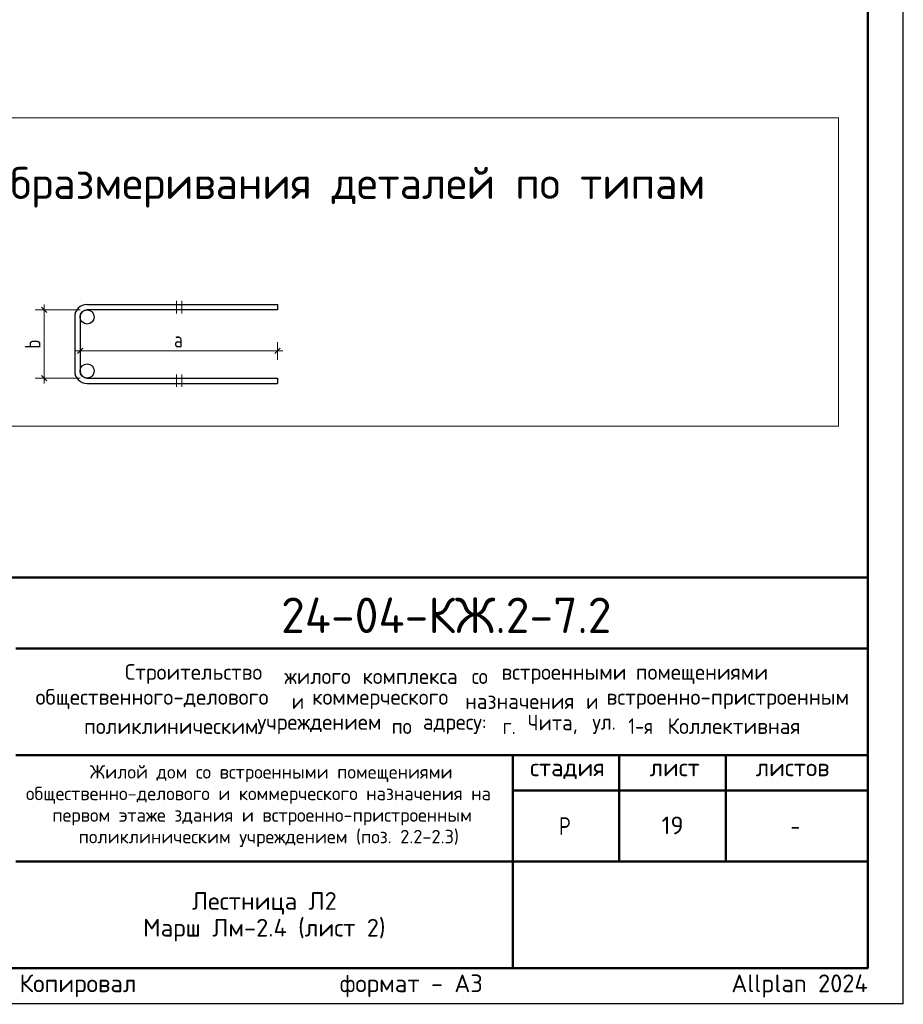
# Model space of a CAD drawing. Header units: millimetres. Extents: x 0 to 21000, y -5 to 14850.
# Tile 15 of 24: x 14777 to 21000, y -5 to 6929. Entities that reach past the tile are written whole.
import ezdxf

# ---------------------------------------------------------------- set-up
doc = ezdxf.new("R2010")
doc.units = ezdxf.units.MM
doc.layers.add('Standard', color=7, linetype='Continuous', lineweight=25)
doc.layers.add('Надписи', color=7, linetype='Continuous', lineweight=25)
doc.styles.add('ISOCPEUR', font='txt')

msp = doc.modelspace()

# ---------------------------------------------------------------- linework, layer by layer
at = {"layer": 'Standard', "color": 7, "linetype": 'Continuous', "lineweight": 13, "transparency": 33554687}
for p, q in [((21000, -5), (21000, 14400)), ((15881, 4948.1), (15881, 4860.6)), ((15918.5, 4860.6), (15918.5, 4948.1)), ((14948.2, 4885.6), (14885.7, 4885.6)), ((14948.2, 4885.6), (14948.2, 4923.1)), ((14948.2, 4885.6), (15010.7, 4885.6)), ((14948.2, 4885.6), (15201.7, 4885.6)), ((15201.7, 4596), (15201.7, 4658.5)), ((16592.2, 4596), (16592.2, 4658.5)), ((15201.7, 4596), (15164.2, 4596)), ((15201.7, 4596), (15201.7, 4533.5)), ((15201.7, 4596), (16592.2, 4596)), ((16592.2, 4596), (16592.2, 4533.5)), ((16592.2, 4596), (16629.7, 4596)), ((14948.2, 4405.1), (14885.7, 4405.1)), ((14948.2, 4405.1), (15010.7, 4405.1)), ((14948.2, 4405.1), (15201.7, 4405.1)), ((14948.2, 4405.1), (14948.2, 4367.6)), ((15881, 4430.1), (15881, 4342.6)), ((15918.5, 4342.6), (15918.5, 4430.1))]:
    msp.add_line(p, q, dxfattribs=at)
at = {"layer": 'Standard', "color": 7, "linetype": 'Continuous', "lineweight": 25, "transparency": 33554687}
for p, q in [((14929.4, 4904.3), (14966.9, 4866.8)), ((15164.2, 4835.6), (15164.2, 4455.1)), ((15201.7, 4835.6), (15201.7, 4455.1)), ((15183, 4577.3), (15220.5, 4614.8)), ((16573.5, 4577.3), (16611, 4614.8)), ((14929.4, 4423.8), (14966.9, 4386.3)), ((15251.7, 4405.1), (16592.2, 4405.1)), ((16592.2, 4405.1), (16592.2, 4367.6)), ((15251.7, 4367.6), (16592.2, 4367.6)), ((20750, 250), (20750, 3000)), ((11500, 250), (20750, 250)), ((11500, 250), (20750, 250)), ((11500, 250), (20750, 250))]:
    msp.add_line(p, q, dxfattribs=at)
at = {"layer": 'Standard', "color": 7, "linetype": 'Continuous', "lineweight": 50, "transparency": 33554687}
for p, q in [((11500, 3000), (20750, 3000)), ((14750, 2500), (20750, 2500)), ((14750, 1750), (20750, 1750)), ((18250, 1000), (18250, 1750)), ((19000, 1000), (19000, 1750)), ((19750, 1000), (19750, 1750)), ((18250, 1500), (20750, 1500)), ((14750, 1000), (20750, 1000)), ((18250, 250), (18250, 1000)), ((18250, 250), (18250, 1000))]:
    msp.add_line(p, q, dxfattribs=at)
at = {"layer": 'Standard', "color": 7, "linetype": 'Continuous', "lineweight": 25, "transparency": 33554687}
msp.add_lwpolyline([(0, 0), (21000, 0), (21000, 14850), (0, 14850), (0, 0)], close=True, dxfattribs=at)
at = {"layer": 'Standard', "color": 7, "linetype": 'Continuous', "lineweight": 50, "transparency": 33554687}
msp.add_lwpolyline([(1000, 14600), (20750, 14600), (20750, 250), (1000, 250), (1000, 14600)], close=True, dxfattribs=at)
at = {"layer": 'Standard', "color": 7, "linetype": 'Continuous', "lineweight": 13, "transparency": 33554687}
for points in [[(20542.5, 6238.6), (11746.9, 6238.6), (11746.9, 4065.8), (20542.5, 4065.8), (20542.5, 6238.6)], [(14948.2, 4885.6), (14948.2, 4563.2), (14948.2, 4563.2), (14948.2, 4405.1)]]:
    msp.add_lwpolyline(points, dxfattribs=at)
at = {"layer": 'Standard', "color": 7, "linetype": 'Continuous', "lineweight": 25, "transparency": 33554687}
for points in [[(15251.7, 4923.1), (16592.2, 4923.1), (16592.2, 4885.6), (15251.7, 4885.6)], [(20750, 3000), (11500, 3000), (11500, 250), (20750, 250), (20750, 3000)]]:
    msp.add_lwpolyline(points, dxfattribs=at)
at = {"layer": 'Standard', "color": 9, "linetype": 'Continuous', "lineweight": -3, "true_color": 0xc7c7c7, "transparency": 33554687}
for centre in [(15251.7, 4835.6), (15251.7, 4455.1)]:
    msp.add_circle(centre, 50, dxfattribs=at)
at = {"layer": 'Standard', "color": 7, "linetype": 'Continuous', "lineweight": 25, "transparency": 33554687}
for centre, radius, start, end in [((15251.7, 4835.6), 87.5, 90, 180), ((15251.7, 4835.6), 50, 90, 180), ((15251.7, 4455.1), 87.5, 180, 270), ((15251.7, 4455.1), 50, 180, 270)]:
    msp.add_arc(centre, radius, start, end, dxfattribs=at)

# ---------------------------------------------------------------- texts
at = {"layer": 'Standard', "color": 7, "linetype": 'Continuous', "lineweight": 50, "transparency": 33554687, "attachment_point": 7, "style": 'ISOCPEUR'}
for s, insert, char_height, width in [('\\W0.99;Схема образмеривания деталей по типам', (13654, 5605.6), 225, 6104.361), ('\\W0.98;24-04-КЖ.2-7.2', (16617.6, 2609.1), 250, 2520.794)]:
    msp.add_mtext(s, dxfattribs=dict(at, insert=insert, char_height=char_height, width=width))
at = {"layer": 'Standard', "color": 7, "linetype": 'Continuous', "lineweight": 25, "transparency": 33554687, "insert": (14923.2, 4612.3), "char_height": 110, "width": 119.686, "attachment_point": 7, "rotation": 90, "style": 'ISOCPEUR'}
msp.add_mtext('\\W0.78;b', dxfattribs=at)
at = {"layer": 'Standard', "color": 7, "linetype": 'Continuous', "lineweight": 25, "transparency": 33554687, "attachment_point": 7, "style": 'ISOCPEUR'}
for s, insert, char_height, width in [('\\W0.78;a', (15864, 4621), 110, 119.686), ('\\W0.98;Строительство ', (15518.6, 2250.8), 110, 1175.348), ('\\W0.96;жилого ', (16640.6, 2250.8), 110, 602.55), ('\\W0.97;комплекса ', (17190.6, 2250.8), 110, 823.039), ('\\W0.90;со ', (17960.6, 2250.8), 110, 258.739), ('\\W0.98;встроенными ', (18169.6, 2250.8), 110, 999.233), ('\\W0.98;помещениями', (19115.6, 2250.8), 110, 955.088), ('\\W0.99;общественного-делового ', (14888.9, 2074.8), 110, 1857.162), ('\\W0.87;и ', (16692.9, 2074.8), 110, 190.617), ('\\W0.98;коммерческого ', (16835.9, 2074.8), 110, 1131.214), ('\\W0.97;назначения ', (17913.9, 2074.8), 110, 905.516), ('\\W0.87;и ', (18766.4, 2074.8), 110, 190.609), ('\\W0.99;встроенно-пристроенным', (18909.4, 2074.8), 110, 1791.218), ('\\W0.98;поликлиническим ', (15229.9, 1898.8), 110, 1274.191), ('\\W0.98;учреждением ', (16450.9, 1898.8), 110, 999.123), ('\\W0.91;по ', (17396.9, 1898.8), 110, 269.87), ('\\W0.96;адресу: ', (17616.9, 1898.8), 110, 613.612), ('\\W0.89;г. ', (18177.9, 1898.8), 110, 224.789), ('\\W0.95;Чита, ', (18353.9, 1898.8), 110, 508.778), ('\\W0.92;ул. ', (18810.4, 1898.8), 110, 303.428), ('\\W0.86;1-я ', (19063.4, 1898.8), 110, 322.299), ('\\W0.98;Коллективная', (19338.4, 1898.8), 110, 1021.088), ('\\W0.99;стадия    лист     листов', (18371.3, 1581.1), 125, 2186.296), ('\\W0.80;Р', (18575, 1187.5), 125, 149.931), ('\\W0.78;-', (20206.2, 1187.5), 125, 135.997)]:
    msp.add_mtext(s, dxfattribs=dict(at, insert=insert, char_height=char_height, width=width))
at = {"layer": 'Standard', "color": 7, "linetype": 'Continuous', "lineweight": 18, "transparency": 33554687, "char_height": 95, "attachment_point": 7, "style": 'ISOCPEUR'}
for s, insert, width in [('\\W0.99;Жилой дом со встроенными помещениями', (15269.8, 1558.7), 2506.356), ('\\W0.99;общественно-делового и коммерческого назначения на', (14820.9, 1406.7), 3403.402), ('\\W0.99;первом этаже здания и встроенно-пристроенным', (15006.1, 1254.7), 3033.239), ('\\W0.99;поликлиническим учреждением (поз. 2.2-2.3)', (15191.4, 1102.7), 2662.626)]:
    msp.add_mtext(s, dxfattribs=dict(at, insert=insert, width=width))
at = {"layer": 'Standard', "color": 7, "linetype": 'Continuous', "lineweight": 25, "transparency": 33554687, "insert": (16500, 785.4), "char_height": 125, "width": 1745.938, "attachment_point": 2, "line_spacing_factor": 0.903614}
msp.add_mtext('\\A1;{\\fISOCPEUR|i0|b0;\\H125.000000;\\W1.000000;\\C7;Лестница Л2}\\P{\\fISOCPEUR|i0|b0;\\H125.000000;\\W1.000000;\\C7;Марш Лм-2.4 (лист 2)}\\P', dxfattribs=at)
at = {"layer": 'Standard', "color": 8, "linetype": 'Continuous', "lineweight": 13, "transparency": 33554687, "insert": (20750, 123.9), "char_height": 125, "width": 5874.732, "attachment_point": 6, "style": 'ISOCPEUR'}
msp.add_mtext('\\A1;{\\fISOCPEUR|i0|b0;\\H125.000000;\\W1.000000;\\C8;Копировал                  формат - А3                      Allplan 2024}\\P', dxfattribs=at)
at = {"layer": 'Надписи', "color": 7, "linetype": 'Continuous', "lineweight": 13, "transparency": 33554687, "insert": (19375, 1255), "char_height": 125, "width": 196.875, "attachment_point": 5, "style": 'ISOCPEUR'}
msp.add_mtext('\\A1;{\\fISOCPEUR|i0|b0;\\H125.000000;\\W1.000000;\\C7;19}\\P', dxfattribs=at)

doc.saveas('drawing.dxf')
